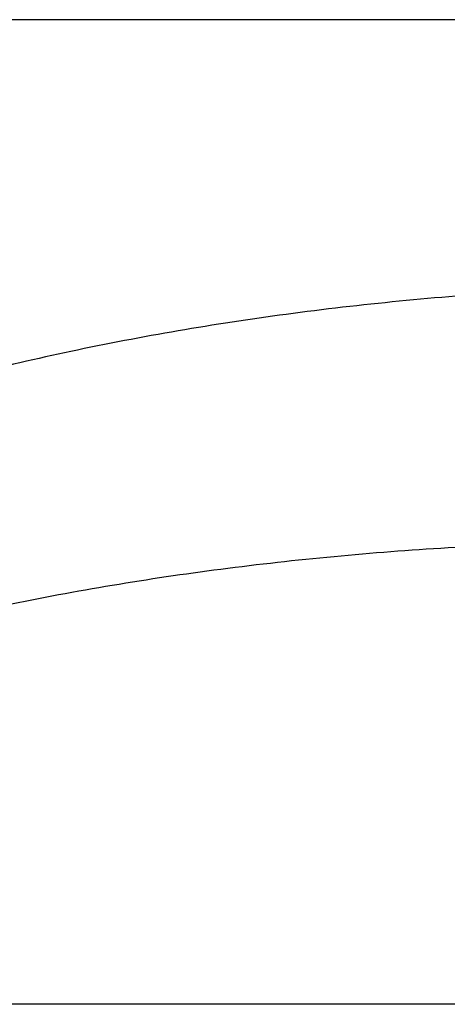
# Model space of a CAD drawing. Header units: millimetres. Extents: x 0 to 594, y 0 to 420.
# Tile 95 of 256: x 484.197 to 484.849, y 249.979 to 251.481. Entities that reach past the tile are written whole.
import ezdxf

# ---------------------------------------------------------------- set-up
doc = ezdxf.new("R2010")
doc.units = ezdxf.units.MM
doc.header["$LTSCALE"] = 32.67
doc.layers.get('0').update_dxf_attribs({"linetype": 'CONTINUOUS'})

msp = doc.modelspace()

# ---------------------------------------------------------------- linework, layer by layer
at = {"color": 7, "linetype": 'CONTINUOUS'}
for p, q in [((486.70118, 251.48066), (483.51983, 251.48066)), ((488.78718, 249.97915), (481.74347, 249.97915))]:
    msp.add_line(p, q, dxfattribs=at)
for points, knots in [([(489.04482, 249.98051), (489.02678, 249.99198), (488.90195, 250.07042), (488.66299, 250.20904), (488.319, 250.38322), (487.9606, 250.54061), (487.59083, 250.67987), (487.21282, 250.79982), (486.8298, 250.89946), (486.44499, 250.97792), (486.06167, 251.03454), (485.68309, 251.06885), (485.31244, 251.08055), (484.95287, 251.06954), (484.6074, 251.03591), (484.27895, 250.97993), (483.97027, 250.90204), (483.68394, 250.80286), (483.42238, 250.68317), (483.1878, 250.54386), (482.98222, 250.38601), (482.8075, 250.2108), (482.70328, 250.07065), (482.65529, 249.99195), (482.6485, 249.98047)], [0, 0, 0, 0, 0.0092358, 0.0636955, 0.1193052, 0.175765, 0.23276, 0.2899658, 0.3470548, 0.403701, 0.4595864, 0.5144059, 0.567874, 0.6197311, 0.6697498, 0.7177436, 0.7635746, 0.8071638, 0.8485022, 0.8876621, 0.9248091, 0.9602114, 0.9942416, 1, 1, 1, 1]), ([(485.50446, 250.67676), (485.39896, 250.68225), (485.1733, 250.68833), (484.83184, 250.67788), (484.48637, 250.64425), (484.15792, 250.58826), (483.84923, 250.51038), (483.56291, 250.4112), (483.30135, 250.2915), (483.06676, 250.1522), (482.92323, 250.04199), (482.85595, 249.98232), (482.85303, 249.97971)], [0, 0, 0, 0, 0.1129045, 0.2411793, 0.3649069, 0.4836254, 0.596994, 0.7048174, 0.8070729, 0.9039396, 0.9958275, 1, 1, 1, 1])]:
    msp.add_open_spline(points, degree=3, knots=knots, dxfattribs=at)

doc.saveas('drawing.dxf')
